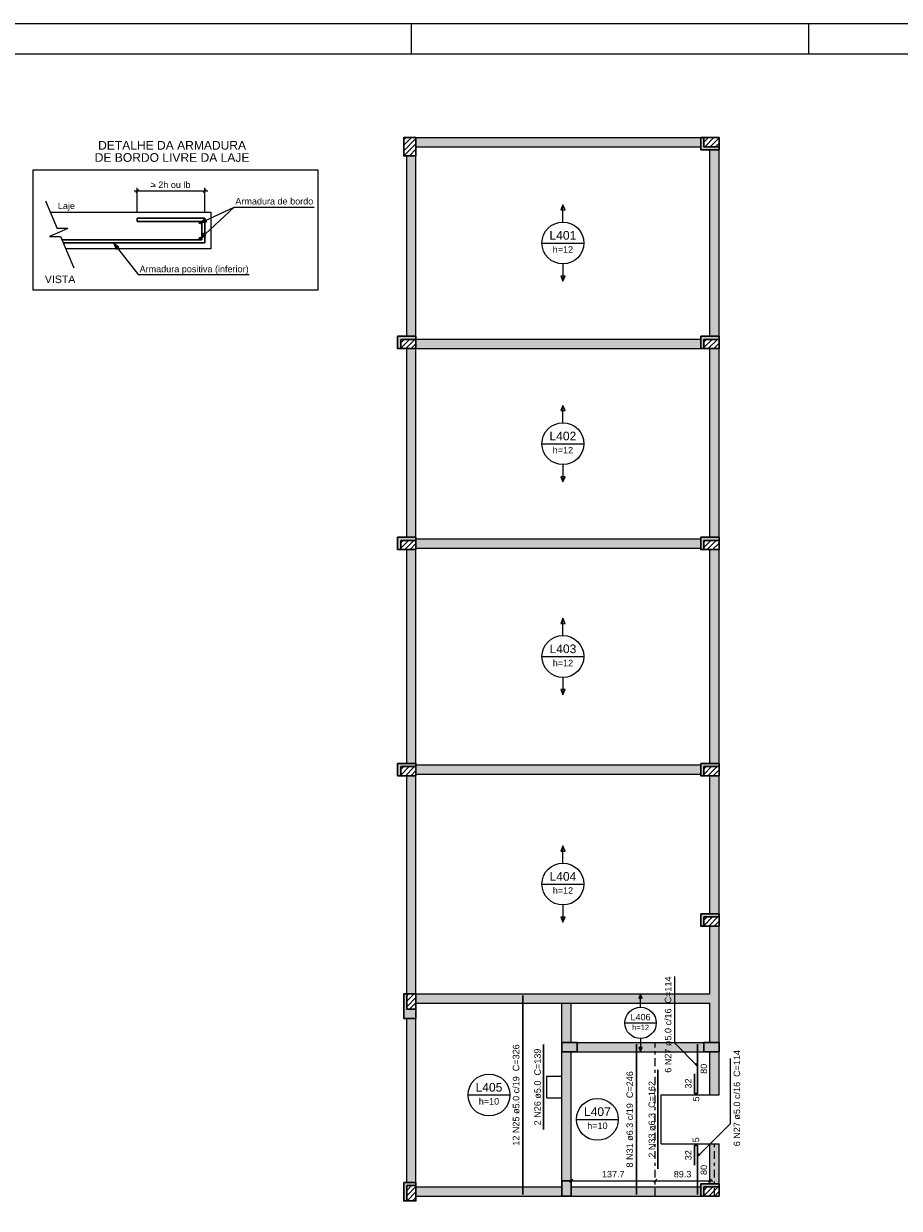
# Model space of a CAD drawing. Header units: millimetres. Extents: x 0 to 84.1, y 0 to 59.4.
# Tile 3 of 11: x 21.4 to 50.1, y 20.6 to 59.4. Entities that reach past the tile are written whole.
import ezdxf

# ---------------------------------------------------------------- set-up
doc = ezdxf.new("R2010")
doc.units = ezdxf.units.MM
doc.header["$MEASUREMENT"] = 0
doc.linetypes.add('DASHDOT', pattern=[2.54, 1.27, -0.635, 0, -0.635])
doc.linetypes.add('NULL', pattern=[0])
doc.layers.get('0').update_dxf_attribs({"lineweight": 18})
for name, color, linetype, lineweight in [('Cotas', 1, 'Continuous', 0), ('Descrição da armadura', 7, 'Continuous', 0), ('DT-Arm complementar', 5, 'Continuous', 5), ('DT-Armadura', 2, 'Continuous', 30), ('DT-Armadura positiva', 2, 'Continuous', 30), ('DT-Cotas', 9, 'Continuous', 5), ('DT-Forma', 5, 'Continuous', 5), ('DT-Hachura pilar em laje', 252, 'Continuous', 5), ('DT-Hachura viga em laje', 254, 'Continuous', 5), ('DT-Indicações', 9, 'Continuous', 5), ('DT-Pontilhado', 9, 'DASHDOT', 5), ('DT-Relação do aço', 9, 'Continuous', 5), ('DT-Textos', 7, 'Continuous', 5), ('FO-Hachura pilar que morre', 106, 'Continuous', 5), ('FO-Hachura pilar que passa', 19, 'Continuous', 5), ('FO-Pilares', 4, 'Continuous', 30), ('FO-Vigas', 1, 'Continuous', 20), ('Textos armaduras', 7, 'Continuous', 0)]:
    doc.layers.add(name, color=color, linetype=linetype, lineweight=lineweight)
doc.layers.add('SEDUC_MARF', color=1, linetype='Continuous')
doc.layers.add('SEDUC_MARGG', color=7, linetype='Continuous')
doc.styles.add('Arial', font='txt')
doc.dimstyles.get("Standard").update_dxf_attribs({"dimtxt": 0.18, "dimasz": 0.18, "dimexe": 0.18, "dimexo": 0.0625, "dimgap": 0.09, "dimtad": 0, "dimtih": 1, "dimtoh": 1, "dimdec": 4, "dimzin": 0, "dimdsep": 46, "dimtxsty": 'Standard', "dimcen": 0.09, "dimadec": 0, "dimazin": 0, "dimtfac": 1, "dimtdec": 4, "dimtofl": 0, "dimtmove": 0, "dimatfit": 3, "dimfxl": 1, "dimtolj": 1, "dimtzin": 0, "dimarcsym": 0})
doc.dimstyles.new('UM_50.000000', dxfattribs={"dimtxt": 0.18, "dimasz": 0.1, "dimexe": 0.1, "dimexo": 0.2, "dimgap": 0, "dimtad": 1, "dimtih": 1, "dimtoh": 1, "dimdec": 1, "dimlfac": 50, "dimzin": 0, "dimdsep": 46, "dimtxsty": 'Standard', "dimcen": 0.09, "dimdle": 0.1, "dimadec": 1, "dimazin": 2, "dimtfac": 1, "dimtdec": 4, "dimtofl": 0, "dimtmove": 0, "dimatfit": 3, "dimfxl": 1, "dimtolj": 1, "dimarcsym": 0})

# ---------------------------------------------------------------- blocks, each defined once
blk = doc.blocks.new('_Oblique')
at = {"color": 0, "linetype": 'ByBlock', "lineweight": -2}
blk.add_line((-0.5, -0.5), (0.5, 0.5), dxfattribs=at)
blk = doc.blocks.new('*D9')
at = {"layer": 'Defpoints', "color": 0}
for p in [(39.335, 21.543), (42.089, 21.543), (42.089, 21.543)]:
    blk.add_point(p, dxfattribs=at)
at = {"layer": 'DT-Cotas', "color": 0, "lineweight": -2}
blk.add_line((39.235, 21.543), (42.189, 21.543), dxfattribs=at)
at = {"layer": 'DT-Cotas', "color": 0, "lineweight": -2, "xscale": 0.1, "yscale": 0.1, "zscale": 0.1, "rotation": 180}
blk.add_blockref('_Oblique', (39.335, 21.543), dxfattribs=at)
at = {"layer": 'DT-Cotas', "color": 0, "lineweight": -2, "xscale": 0.1, "yscale": 0.1, "zscale": 0.1}
blk.add_blockref('_Oblique', (42.089, 21.543), dxfattribs=at)
at = {"layer": 'DT-Cotas', "color": 7, "insert": (40.712, 21.755), "char_height": 0.2118, "attachment_point": 5, "rotation": 0.0057, "style": 'Arial'}
blk.add_mtext('\\A1;137.7', dxfattribs=at)
blk = doc.blocks.new('*D10')
at = {"layer": 'Defpoints', "color": 0}
for p in [(42.089, 21.543), (43.875, 21.543), (43.875, 21.543)]:
    blk.add_point(p, dxfattribs=at)
at = {"layer": 'DT-Cotas', "color": 0, "lineweight": -2}
blk.add_line((41.989, 21.543), (43.975, 21.543), dxfattribs=at)
at = {"layer": 'DT-Cotas', "color": 0, "lineweight": -2, "xscale": 0.1, "yscale": 0.1, "zscale": 0.1, "rotation": 180}
blk.add_blockref('_Oblique', (42.089, 21.543), dxfattribs=at)
at = {"layer": 'DT-Cotas', "color": 0, "lineweight": -2, "xscale": 0.1, "yscale": 0.1, "zscale": 0.1}
blk.add_blockref('_Oblique', (43.875, 21.543), dxfattribs=at)
at = {"layer": 'DT-Cotas', "color": 7, "insert": (42.982, 21.755), "char_height": 0.2118, "attachment_point": 5, "rotation": 0.0057, "style": 'Arial'}
blk.add_mtext('\\A1;89.3', dxfattribs=at)
blk = doc.blocks.new('*D11')
at = {"layer": 'Defpoints', "color": 0}
for p in [(27.342, 53.927), (25.132, 53.032), (27.342, 53.032)]:
    blk.add_point(p, dxfattribs=at)
at = {"layer": 'DT-Relação do aço', "color": 0, "linetype": 'Continuous', "lineweight": -2}
for p, q in [((25.032, 53.927), (27.442, 53.927)), ((25.132, 53.232), (25.132, 54.027)), ((27.342, 53.232), (27.342, 54.027))]:
    blk.add_line(p, q, dxfattribs=at)
at = {"layer": 'DT-Relação do aço', "color": 0, "lineweight": -2, "xscale": 0.1, "yscale": 0.1, "zscale": 0.1, "rotation": 180}
blk.add_blockref('_Oblique', (25.132, 53.927), dxfattribs=at)
at = {"layer": 'DT-Relação do aço', "color": 0, "lineweight": -2, "xscale": 0.1, "yscale": 0.1, "zscale": 0.1}
blk.add_blockref('_Oblique', (27.342, 53.927), dxfattribs=at)

msp = doc.modelspace()

# ---------------------------------------------------------------- hatches: boundary and pattern name
at = {"layer": 'DT-Hachura pilar em laje', "linetype": 'Continuous'}
h = msp.add_hatch(dxfattribs=at)
h.set_pattern_fill('ANSI31', color=252, style=0)
h.paths.add_polyline_path([(34.2549, 55.6747), (34.0549, 55.6747), (33.8549, 55.6747), (33.8549, 55.3747), (33.8549, 55.0747), (34.0549, 55.0747), (34.2549, 55.0747), (34.2549, 55.3747)])
for points in [[(39.5349, 25.7595), (39.5349, 25.9095), (39.5349, 26.0595), (39.2849, 26.0595), (39.0349, 26.0595), (39.0349, 25.9095), (39.0349, 25.7595), (39.2849, 25.7595)], [(44.1749, 25.7595), (44.1749, 25.9095), (44.1749, 26.0595), (43.9249, 26.0595), (43.6749, 26.0595), (43.6749, 25.9095), (43.6749, 25.7595), (43.9249, 25.7595)], [(39.0349, 21.0399), (39.1849, 21.0399), (39.3349, 21.0399), (39.3349, 21.2899), (39.3349, 21.5399), (39.1849, 21.5399), (39.0349, 21.5399), (39.0349, 21.2899)]]:
    msp.add_hatch(color=252, dxfattribs=at).paths.add_polyline_path(points)
at = {"layer": 'DT-Hachura viga em laje', "linetype": 'Continuous'}
for points in [[(43.5755, 55.6745), (43.5755, 55.6745), (34.2549, 55.6745), (34.2549, 55.3745), (43.5755, 55.3745), (43.5755, 55.6745)], [(34.2549, 55.0745), (34.2549, 55.0745), (33.9549, 55.0745), (33.9549, 49.1719), (34.2549, 49.1719), (34.2549, 55.0745)], [(44.1755, 55.2745), (44.1755, 55.2745), (43.8755, 55.2745), (43.8755, 49.1719), (44.1755, 49.1719), (44.1755, 55.2745)], [(43.5749, 49.0733), (43.5749, 49.0733), (34.2547, 49.0733), (34.2547, 48.7731), (43.5749, 48.7731), (43.5749, 49.0733)], [(34.2549, 48.7719), (34.2549, 48.7719), (33.9551, 48.7719), (33.9551, 42.5943), (34.2549, 42.5943), (34.2549, 48.7719)], [(44.1755, 48.7719), (44.1755, 48.7719), (43.8753, 48.7719), (43.8755, 42.5943), (44.1755, 42.5943), (44.1755, 48.7719)], [(43.5757, 42.5445), (43.5757, 42.5445), (34.2549, 42.5445), (34.2549, 42.2445), (43.5757, 42.2445), (43.5757, 42.5445)], [(34.2549, 42.1945), (34.2549, 42.1945), (33.9549, 42.1945), (33.9549, 35.1945), (34.2549, 35.1945), (34.2549, 42.1945)], [(44.1755, 42.1945), (44.1755, 42.1945), (43.8753, 42.1945), (43.8755, 35.1945), (44.1755, 35.1945), (44.1755, 42.1945)], [(43.5757, 35.1447), (43.5757, 35.1447), (34.2549, 35.1447), (34.2549, 34.8447), (43.5757, 34.8447), (43.5757, 35.1447)], [(34.2551, 27.6547), (34.2551, 27.6547), (34.2549, 34.7947), (33.9551, 34.7947), (33.9551, 27.6547), (34.2551, 27.6547)], [(43.8755, 34.7947), (43.8755, 34.7947), (43.8755, 30.2729), (44.1755, 30.2729), (44.1755, 34.7947), (43.8755, 34.7947)], [(44.1755, 29.8729), (44.1755, 29.8729), (43.8755, 29.8729), (43.8755, 27.6547), (44.0255, 27.5047), (44.1755, 27.5047), (44.1755, 29.8729)], [(39.1849, 27.6547), (39.1849, 27.6547), (34.2551, 27.6547), (34.2551, 27.3547), (39.1849, 27.3547), (39.1849, 27.6547)], [(44.0255, 27.5047), (44.0255, 27.5047), (43.8755, 27.6547), (39.1849, 27.6547), (39.1849, 27.3547), (43.8753, 27.3547), (44.0255, 27.5047)], [(39.3349, 27.3547), (39.3349, 27.3547), (39.1849, 27.5047), (39.0349, 27.3547), (39.0349, 26.0595), (39.3349, 26.0595), (39.3349, 27.3547)], [(44.1755, 27.5047), (44.1755, 27.5047), (44.0255, 27.5047), (43.8753, 27.3547), (43.8753, 26.0595), (44.1755, 26.0595), (44.1755, 27.5047)], [(34.2549, 26.8547), (34.2549, 26.8547), (33.9549, 26.8547), (33.9549, 21.4819), (34.2549, 21.4819), (34.2549, 26.8547)], [(43.6749, 26.0595), (43.6749, 26.0595), (39.5349, 26.0595), (39.5349, 25.7595), (43.6749, 25.7595), (43.6749, 26.0595)], [(39.3349, 25.7595), (39.3349, 25.7595), (39.0349, 25.7595), (39.0349, 24.9595), (39.3349, 24.9595), (39.3349, 25.7595)], [(44.1755, 25.7595), (44.1755, 25.7595), (43.8755, 25.7595), (43.8755, 24.3497), (44.1755, 24.3497), (44.1755, 25.7595)], [(39.3347, 24.9595), (39.3347, 24.9595), (39.0347, 24.9595), (39.0347, 24.2595), (39.3347, 24.2595), (39.3347, 24.9595)], [(39.3349, 24.2595), (39.3349, 24.2595), (39.0349, 24.2595), (39.0349, 21.5399), (39.3349, 21.5399), (39.3349, 24.2595)], [(44.1753, 22.7497), (44.1753, 22.7497), (43.8755, 22.7497), (43.8755, 21.4399), (44.1753, 21.4399), (44.1753, 22.7497)], [(39.0349, 21.3399), (39.0349, 21.3399), (34.2549, 21.3399), (34.2549, 21.0399), (39.0349, 21.0399), (39.0349, 21.3399)], [(39.3349, 21.3399), (39.3349, 21.3399), (39.3349, 21.0399), (43.5753, 21.0399), (43.5753, 21.3399), (39.3349, 21.3399)]]:
    msp.add_hatch(color=254, dxfattribs=at).paths.add_polyline_path(points)
at = {"layer": 'FO-Hachura pilar que morre', "linetype": 'Continuous'}
h = msp.add_hatch(color=106, dxfattribs=at)
h.paths.add_polyline_path([(44.1755, 55.2747), (44.1755, 55.4747), (44.1755, 55.6747), (43.8755, 55.6747), (43.5755, 55.6747), (43.5755, 55.4747), (43.5755, 55.2747), (43.8755, 55.2747)])
h.paths.add_polyline_path([(44.1755, 55.3747), (44.1755, 55.5247), (44.1755, 55.6747), (43.9255, 55.6747), (43.6755, 55.6747), (43.6755, 55.5247), (43.6755, 55.3747), (43.9255, 55.3747)], flags=0)
for points in [[(33.7547, 49.0719), (34.2545, 49.0719), (34.2545, 49.1719), (33.6547, 49.1719), (33.6547, 48.7721), (33.7547, 48.7721), (33.7547, 49.0719)], [(43.6751, 49.0719), (44.1749, 49.0719), (44.1749, 49.1719), (43.5751, 49.1719), (43.5751, 48.7721), (43.6751, 48.7721), (43.6751, 49.0719)], [(33.7551, 42.4945), (34.2549, 42.4945), (34.2549, 42.5945), (33.6551, 42.5945), (33.6551, 42.1947), (33.7551, 42.1947), (33.7551, 42.4945)], [(43.6757, 42.4945), (44.1755, 42.4945), (44.1755, 42.5945), (43.5757, 42.5945), (43.5757, 42.1947), (43.6757, 42.1947), (43.6757, 42.4945)], [(33.7551, 35.0945), (34.2549, 35.0945), (34.2549, 35.1945), (33.6551, 35.1945), (33.6551, 34.7947), (33.7551, 34.7947), (33.7551, 35.0945)], [(43.6757, 35.0945), (44.1755, 35.0945), (44.1755, 35.1945), (43.5757, 35.1945), (43.5757, 34.7947), (43.6757, 34.7947), (43.6757, 35.0945)], [(43.6757, 30.1727), (44.1755, 30.1727), (44.1755, 30.2727), (43.5757, 30.2727), (43.5757, 29.8729), (43.6757, 29.8729), (43.6757, 30.1727)], [(33.9551, 21.3817), (34.2549, 21.3817), (34.2549, 21.4817), (33.8551, 21.4817), (33.8551, 20.8819), (33.9551, 20.8819), (33.9551, 21.3817)], [(43.6753, 21.3399), (44.1753, 21.3399), (44.1753, 21.4399), (43.5753, 21.4399), (43.5753, 21.0401), (43.6753, 21.0401), (43.6753, 21.3399)]]:
    msp.add_hatch(color=106, dxfattribs=at).paths.add_polyline_path(points)
h = msp.add_hatch(color=106, dxfattribs=at)
h.paths.add_polyline_path([(33.8549, 26.8547), (34.0549, 26.8547), (34.2549, 26.8547), (34.2549, 27.2547), (34.2549, 27.6547), (34.0549, 27.6547), (33.8549, 27.6547), (33.8549, 27.2547)])
h.paths.add_polyline_path([(33.9549, 27.1547), (34.1049, 27.1547), (34.2549, 27.1547), (34.2549, 27.4047), (34.2549, 27.6547), (34.1049, 27.6547), (33.9549, 27.6547), (33.9549, 27.4047)], flags=0)
at = {"layer": 'FO-Hachura pilar que passa', "linetype": 'Continuous'}
h = msp.add_hatch(dxfattribs=at)
h.set_pattern_fill('ANSI31', color=19, style=0)
h.paths.add_polyline_path([(44.1755, 55.3747), (44.1755, 55.5247), (44.1755, 55.6747), (43.9255, 55.6747), (43.6755, 55.6747), (43.6755, 55.5247), (43.6755, 55.3747), (43.9255, 55.3747)])
h = msp.add_hatch(dxfattribs=at)
h.set_pattern_fill('ANSI31', color=19, style=0)
h.paths.add_polyline_path([(34.2545, 49.0719), (33.7547, 49.0719), (33.7547, 48.7721), (34.2545, 48.7721), (34.2545, 49.0719)])
h = msp.add_hatch(dxfattribs=at)
h.set_pattern_fill('ANSI31', color=19, style=0)
h.paths.add_polyline_path([(44.1749, 49.0719), (43.6751, 49.0719), (43.6751, 48.7721), (44.1749, 48.7721), (44.1749, 49.0719)])
h = msp.add_hatch(dxfattribs=at)
h.set_pattern_fill('ANSI31', color=19, style=0)
h.paths.add_polyline_path([(34.2549, 42.4945), (33.7551, 42.4945), (33.7551, 42.1947), (34.2549, 42.1947), (34.2549, 42.4945)])
h = msp.add_hatch(dxfattribs=at)
h.set_pattern_fill('ANSI31', color=19, style=0)
h.paths.add_polyline_path([(44.1755, 42.4945), (43.6757, 42.4945), (43.6757, 42.1947), (44.1755, 42.1947), (44.1755, 42.4945)])
h = msp.add_hatch(dxfattribs=at)
h.set_pattern_fill('ANSI31', color=19, style=0)
h.paths.add_polyline_path([(34.2549, 35.0945), (33.7551, 35.0945), (33.7551, 34.7947), (34.2549, 34.7947), (34.2549, 35.0945)])
h = msp.add_hatch(dxfattribs=at)
h.set_pattern_fill('ANSI31', color=19, style=0)
h.paths.add_polyline_path([(44.1755, 35.0945), (43.6757, 35.0945), (43.6757, 34.7947), (44.1755, 34.7947), (44.1755, 35.0945)])
h = msp.add_hatch(dxfattribs=at)
h.set_pattern_fill('ANSI31', color=19, style=0)
h.paths.add_polyline_path([(44.1755, 30.1727), (43.6757, 30.1727), (43.6757, 29.8729), (44.1755, 29.8729), (44.1755, 30.1727)])
h = msp.add_hatch(dxfattribs=at)
h.set_pattern_fill('ANSI31', color=19, style=0)
h.paths.add_polyline_path([(33.9549, 27.1547), (34.1049, 27.1547), (34.2549, 27.1547), (34.2549, 27.4047), (34.2549, 27.6547), (34.1049, 27.6547), (33.9549, 27.6547), (33.9549, 27.4047)])
h = msp.add_hatch(dxfattribs=at)
h.set_pattern_fill('ANSI31', color=19, style=0)
h.paths.add_polyline_path([(34.2549, 21.3817), (33.9551, 21.3817), (33.9551, 20.8819), (34.2549, 20.8819), (34.2549, 21.3817)])
h = msp.add_hatch(dxfattribs=at)
h.set_pattern_fill('ANSI31', color=19, style=0)
h.paths.add_polyline_path([(44.1753, 21.3399), (43.6753, 21.3399), (43.6753, 21.0401), (44.1753, 21.0401), (44.1753, 21.3399)])

# ---------------------------------------------------------------- linework, layer by layer
at = {"layer": 'Cotas'}
msp.add_lwpolyline([(21.7312, 54.6204), (31.0392, 54.6204), (31.0392, 50.6804), (21.7312, 50.6804), (21.7312, 54.6204), (21.7312, 54.6204), (21.7312, 54.6204)], close=True, dxfattribs=at)
at = {"layer": 'DT-Arm complementar'}
for centre in [(27.1992, 52.8864), (27.1982, 52.3774)]:
    msp.add_circle(centre, 0.0391, dxfattribs=at)
at = {"layer": 'DT-Armadura'}
for p, q in [((27.3422, 53.0324), (25.1322, 53.0324)), ((25.1322, 53.0324), (25.1322, 52.9324)), ((27.2422, 52.9324), (25.1322, 52.9324)), ((27.2422, 52.3324), (27.2422, 52.9324)), ((27.3422, 52.2324), (27.3422, 53.0324)), ((22.6612, 52.3324), (27.2422, 52.3324)), ((22.7042, 52.2324), (27.3422, 52.2324))]:
    msp.add_line(p, q, dxfattribs=at)
at = {"layer": 'DT-Armadura positiva'}
for points in [[(37.7483, 21.0899), (37.7483, 27.6047)], [(38.4349, 23.2162), (38.4349, 26.0028)], [(41.4694, 21.0899), (41.4694, 26.0095)], [(43.3736, 25.043), (43.3736, 24.3997), (43.4736, 24.3997), (43.4736, 26.0095)], [(42.1755, 21.9294), (42.1755, 25.17)], [(43.4736, 21.0899), (43.4736, 22.6997), (43.3736, 22.6997), (43.3736, 22.0564)]]:
    msp.add_lwpolyline(points, dxfattribs=at)
at = {"layer": 'DT-Forma'}
for p, q in [((22.1272, 53.6024), (22.5092, 52.6964)), ((22.2832, 53.2324), (27.5422, 53.2324)), ((27.5422, 53.2324), (27.5422, 52.0324)), ((22.5632, 52.5674), (22.2622, 52.4414)), ((22.2622, 52.4414), (22.6152, 52.4414)), ((22.8652, 52.6964), (22.5092, 52.6964)), ((22.8652, 52.6964), (22.5632, 52.5674)), ((22.6152, 52.4414), (23.0522, 51.4094)), ((27.5422, 52.0324), (22.7882, 52.0324))]:
    msp.add_line(p, q, dxfattribs=at)
at = {"layer": 'DT-Indicações'}
for p, q in [((27.1992, 52.8864), (28.3102, 53.3944)), ((27.2002, 52.3724), (28.3102, 53.3944)), ((28.3102, 53.3944), (30.9192, 53.3944)), ((24.3642, 52.2104), (25.1592, 51.1904)), ((25.1592, 51.1904), (28.7992, 51.1904))]:
    msp.add_line(p, q, dxfattribs=at)
for points in [[(27.1992, 52.8864), (27.3959, 52.9203), (27.3527, 53.0149), (27.1992, 52.8864)], [(27.2002, 52.3724), (27.3767, 52.4656), (27.3063, 52.5421), (27.2002, 52.3724)], [(24.3642, 52.2104), (24.4426, 52.0268), (24.5247, 52.0908), (24.3642, 52.2104)]]:
    msp.add_lwpolyline(points, dxfattribs=at)
at = {"layer": 'DT-Pontilhado', "ltscale": 0.2}
for p, q in [((42.0892, 21.0399), (42.0892, 26.0595)), ((44.0256, 21.0399), (44.0256, 22.7497))]:
    msp.add_line(p, q, dxfattribs=at)
at = {"layer": 'DT-Textos'}
for p, q in [((39.065, 53.4742), (38.9944, 53.3047)), ((38.9944, 53.3047), (39.1356, 53.3047)), ((39.1356, 53.3047), (39.065, 53.4742)), ((38.3796, 52.224), (39.7504, 52.224)), ((39.1356, 51.1432), (38.9944, 51.1432)), ((38.9944, 51.1432), (39.065, 50.9738)), ((39.065, 50.9738), (39.1356, 51.1432)), ((39.065, 46.9085), (38.9944, 46.739)), ((39.1356, 46.739), (39.065, 46.9085)), ((38.9944, 46.739), (39.1356, 46.739)), ((38.3796, 45.6583), (39.7504, 45.6583)), ((39.1356, 44.5775), (38.9944, 44.5775)), ((38.9944, 44.5775), (39.065, 44.4081)), ((39.065, 44.4081), (39.1356, 44.5775)), ((39.0652, 39.9449), (38.9946, 39.7754)), ((39.1358, 39.7754), (39.0652, 39.9449)), ((38.9946, 39.7754), (39.1358, 39.7754)), ((38.3798, 38.6947), (39.7506, 38.6947)), ((39.1358, 37.6139), (38.9946, 37.6139)), ((38.9946, 37.6139), (39.0652, 37.4445)), ((39.0652, 37.4445), (39.1358, 37.6139)), ((39.0652, 32.4999), (38.9946, 32.3304)), ((38.9946, 32.3304), (39.1358, 32.3304)), ((39.1358, 32.3304), (39.0652, 32.4999)), ((38.3798, 31.2497), (39.7506, 31.2497)), ((39.1358, 30.1689), (38.9946, 30.1689)), ((38.9946, 30.1689), (39.0652, 29.9995)), ((39.0652, 29.9995), (39.1358, 30.1689)), ((41.6053, 27.6447), (41.5523, 27.5177)), ((41.6583, 27.5177), (41.6053, 27.6447)), ((41.5523, 27.5177), (41.6583, 27.5177)), ((41.0913, 26.7067), (42.1193, 26.7067)), ((41.6583, 25.8967), (41.5523, 25.8967)), ((41.5523, 25.8967), (41.6053, 25.7697)), ((41.6053, 25.7697), (41.6583, 25.8967)), ((35.9595, 24.3473), (37.3303, 24.3473)), ((39.5078, 23.5497), (40.8786, 23.5497))]:
    msp.add_line(p, q, dxfattribs=at)
for points in [[(39.065, 52.9094), (39.065, 53.4742)], [(39.065, 51.5386), (39.065, 50.9738)], [(39.065, 46.3437), (39.065, 46.9085)], [(39.065, 44.9729), (39.065, 44.4081)], [(39.0652, 39.3801), (39.0652, 39.9449)], [(39.0652, 38.0093), (39.0652, 37.4445)], [(39.0652, 31.9351), (39.0652, 32.4999)], [(39.0652, 30.5643), (39.0652, 29.9995)], [(41.6053, 27.2207), (41.6053, 27.6447)], [(41.6053, 26.1927), (41.6053, 25.7697)]]:
    msp.add_lwpolyline(points, dxfattribs=at)
for centre, radius in [((39.065, 52.224), 0.6854), ((39.065, 45.6583), 0.6854), ((39.0652, 38.6947), 0.6854), ((39.0652, 31.2497), 0.6854), ((41.6053, 26.7067), 0.5141), ((36.6449, 24.3473), 0.6854), ((40.1932, 23.5497), 0.6854)]:
    msp.add_circle(centre, radius, dxfattribs=at)
at = {"layer": 'FO-Pilares'}
for p, q in [((43.6755, 55.6747), (43.6755, 55.3747)), ((43.6755, 55.3747), (44.1755, 55.3747)), ((33.7545, 49.0719), (33.7545, 48.7719)), ((34.2545, 49.0719), (33.7545, 49.0719)), ((43.6751, 49.0719), (43.6751, 48.7719)), ((44.1751, 49.0719), (43.6751, 49.0719)), ((33.7549, 42.4947), (33.7549, 42.1947)), ((34.2549, 42.4947), (33.7549, 42.4947)), ((43.6755, 42.4947), (43.6755, 42.1947)), ((44.1755, 42.4947), (43.6755, 42.4947)), ((33.7549, 35.0947), (33.7549, 34.7947)), ((34.2549, 35.0947), (33.7549, 35.0947)), ((43.6755, 35.0947), (43.6755, 34.7947)), ((44.1755, 35.0947), (43.6755, 35.0947)), ((43.6755, 30.1727), (43.6755, 29.8727)), ((44.1755, 30.1727), (43.6755, 30.1727)), ((33.9549, 27.6547), (33.9549, 27.1547)), ((33.9549, 27.1547), (34.2549, 27.1547)), ((34.2549, 21.3817), (33.9549, 21.3817)), ((33.9549, 21.3817), (33.9549, 20.8817)), ((44.1753, 21.3399), (43.6753, 21.3399)), ((43.6753, 21.3399), (43.6753, 21.0399))]:
    msp.add_line(p, q, dxfattribs=at)
for points in [[(34.2549, 55.6747), (34.0549, 55.6747), (33.8549, 55.6747), (33.8549, 55.3747), (33.8549, 55.0747), (34.0549, 55.0747), (34.2549, 55.0747), (34.2549, 55.3747), (34.2549, 55.6747)], [(44.1755, 55.2747), (44.1755, 55.4747), (44.1755, 55.6747), (43.8755, 55.6747), (43.5755, 55.6747), (43.5755, 55.4747), (43.5755, 55.2747), (43.8755, 55.2747), (44.1755, 55.2747)], [(33.6547, 49.1719), (33.6547, 48.7721), (34.2545, 48.7721), (34.2545, 49.1719), (33.6547, 49.1719)], [(43.5751, 49.1719), (43.5751, 48.7721), (44.1749, 48.7721), (44.1749, 49.1719), (43.5751, 49.1719)], [(33.6551, 42.5945), (33.6551, 42.1947), (34.2549, 42.1947), (34.2549, 42.5945), (33.6551, 42.5945)], [(43.5757, 42.5945), (43.5757, 42.1947), (44.1755, 42.1947), (44.1755, 42.5945), (43.5757, 42.5945)], [(33.6551, 35.1945), (33.6551, 34.7947), (34.2549, 34.7947), (34.2549, 35.1945), (33.6551, 35.1945)], [(43.5757, 35.1945), (43.5757, 34.7947), (44.1755, 34.7947), (44.1755, 35.1945), (43.5757, 35.1945)], [(43.5757, 30.2727), (43.5757, 29.8729), (44.1755, 29.8729), (44.1755, 30.2727), (43.5757, 30.2727)], [(33.8549, 26.8547), (34.0549, 26.8547), (34.2549, 26.8547), (34.2549, 27.2547), (34.2549, 27.6547), (34.0549, 27.6547), (33.8549, 27.6547), (33.8549, 27.2547), (33.8549, 26.8547)], [(39.5349, 25.7595), (39.5349, 25.9095), (39.5349, 26.0595), (39.2849, 26.0595), (39.0349, 26.0595), (39.0349, 25.9095), (39.0349, 25.7595), (39.2849, 25.7595), (39.5349, 25.7595)], [(44.1749, 25.7595), (44.1749, 25.9095), (44.1749, 26.0595), (43.9249, 26.0595), (43.6749, 26.0595), (43.6749, 25.9095), (43.6749, 25.7595), (43.9249, 25.7595), (44.1749, 25.7595)], [(33.8551, 21.4817), (33.8551, 20.8819), (34.2549, 20.8819), (34.2549, 21.4817), (33.8551, 21.4817)], [(39.0349, 21.0399), (39.1849, 21.0399), (39.3349, 21.0399), (39.3349, 21.2899), (39.3349, 21.5399), (39.1849, 21.5399), (39.0349, 21.5399), (39.0349, 21.2899), (39.0349, 21.0399)], [(43.5753, 21.4399), (43.5753, 21.0401), (44.1753, 21.0401), (44.1753, 21.4399), (43.5753, 21.4399)]]:
    msp.add_lwpolyline(points, close=True, dxfattribs=at)
at = {"layer": 'FO-Vigas'}
for p, q in [((34.2549, 55.6747), (43.5755, 55.6747)), ((33.9549, 49.1719), (33.9549, 55.0747)), ((34.2549, 55.3747), (43.5755, 55.3747)), ((34.2549, 49.1719), (34.2549, 55.0747)), ((43.8755, 49.1719), (43.8755, 55.2747)), ((44.1755, 49.1719), (44.1755, 55.2747)), ((34.2545, 49.0733), (43.5751, 49.0733)), ((33.9549, 42.5945), (33.9549, 48.7721)), ((34.2545, 48.7733), (43.5751, 48.7733)), ((34.2549, 42.5945), (34.2549, 48.7721)), ((43.8755, 42.5945), (43.8755, 48.7721)), ((44.1755, 42.5945), (44.1755, 48.7721)), ((34.2549, 42.5447), (43.5757, 42.5447)), ((33.9549, 35.1945), (33.9549, 42.1947)), ((34.2549, 42.2447), (43.5757, 42.2447)), ((34.2549, 35.1945), (34.2549, 42.1947)), ((43.8755, 35.1945), (43.8755, 42.1947)), ((44.1755, 35.1945), (44.1755, 42.1947)), ((34.2549, 35.1447), (43.5757, 35.1447)), ((33.9549, 27.6547), (33.9549, 34.7947)), ((34.2549, 34.8447), (43.5757, 34.8447)), ((34.2549, 27.6547), (34.2549, 34.7947)), ((43.8755, 30.2727), (43.8755, 34.7947)), ((44.1755, 30.2727), (44.1755, 34.7947)), ((43.8755, 27.6547), (43.8755, 29.8729)), ((44.1755, 27.5047), (44.1755, 29.8729)), ((34.2549, 27.6547), (39.1849, 27.6547)), ((39.1849, 27.6547), (43.8755, 27.6547)), ((34.2549, 27.3547), (39.1849, 27.3547)), ((39.0349, 26.0595), (39.0349, 27.3547)), ((39.1849, 27.3547), (43.8755, 27.3547)), ((39.3349, 26.0595), (39.3349, 27.3547)), ((43.8755, 26.0595), (43.8755, 27.3547)), ((44.1755, 26.0595), (44.1755, 27.5047)), ((33.9549, 21.4817), (33.9549, 26.8547)), ((34.2549, 21.4817), (34.2549, 26.8547)), ((39.5349, 26.0595), (43.6749, 26.0595)), ((39.0349, 24.9595), (39.0349, 25.7595)), ((39.3349, 24.9595), (39.3349, 25.7595)), ((39.5349, 25.7595), (43.6749, 25.7595)), ((43.8755, 24.3497), (43.8755, 25.7595)), ((44.1755, 24.3497), (44.1755, 25.7595)), ((38.5349, 24.9595), (39.0349, 24.9595)), ((38.5349, 24.2595), (38.5349, 24.9595)), ((39.0349, 24.2595), (39.0349, 24.9595)), ((39.3349, 24.2595), (39.3349, 24.9595)), ((38.5349, 24.2595), (39.0349, 24.2595)), ((39.0349, 21.5399), (39.0349, 24.2595)), ((39.3349, 21.5399), (39.3349, 24.2595)), ((42.2755, 24.3497), (43.8755, 24.3497)), ((42.2755, 22.7497), (42.2755, 24.3497)), ((43.8755, 24.3497), (44.1755, 24.3497)), ((42.2755, 22.7497), (43.8755, 22.7497)), ((43.8755, 22.7497), (44.1755, 22.7497)), ((43.8755, 21.4399), (43.8755, 22.7497)), ((44.1755, 21.4399), (44.1755, 22.7497)), ((34.2549, 21.3399), (39.0349, 21.3399)), ((39.3349, 21.3399), (43.5753, 21.3399)), ((34.2549, 21.0399), (39.0349, 21.0399)), ((39.3349, 21.0399), (43.5753, 21.0399))]:
    msp.add_line(p, q, dxfattribs=at)
at = {"layer": 'SEDUC_MARF'}
for p, q in [((34.1, 59.4), (34.1, 58.4)), ((47.1, 59.4), (47.1, 58.4))]:
    msp.add_line(p, q, dxfattribs=at)
msp.add_lwpolyline([(84.1, 59.4), (0, 59.4), (0, 0), (84.1, 0)], close=True, dxfattribs=at)
at = {"layer": 'SEDUC_MARGG'}
msp.add_lwpolyline([(2.5, 1), (83.1, 1), (83.1, 58.4), (2.5, 58.4)], close=True, dxfattribs=at)

# ---------------------------------------------------------------- texts
at = {"layer": 'Descrição da armadura', "linetype": 'NULL', "char_height": 0.2118, "rotation": 90.00021, "line_spacing_factor": 0.9, "style": 'Arial'}
for s, insert, width, attachment_point in [('6 N27 ø5.0 c/16  C=114', (42.6186, 28.2247), 6.174395, 9), ('12 N25 ø5.0 c/19  C=326', (37.6426, 24.3477), 6.496963, 8), ('2 N26 ø5.0  C=139', (38.3456, 24.6097), 4.916973, 8), ('6 N27 ø5.0 c/16  C=114', (44.8705, 25.8191), 6.174395, 9), ('8 N31 ø6.3 c/19  C=246', (41.3636, 23.5497), 6.174395, 8), ('2 N33 ø6.3  C=162', (42.0856, 23.5497), 4.916973, 8)]:
    msp.add_mtext(s, dxfattribs=dict(at, insert=insert, width=width, attachment_point=attachment_point))
at = {"layer": 'DT-Textos', "linetype": 'NULL', "line_spacing_factor": 0.798, "style": 'Arial'}
for s, insert, char_height, width, attachment_point in [('DETALHE DA ARMADURA', (26.2725, 55.276), 0.2824, 9.578232, 8), ('DE BORDO LIVRE DA LAJE', (26.2725, 54.877), 0.2824, 10.012793, 8), ('> 2h ou lb', (25.5665, 54.0207), 0.2118, 2.563838, 7), ('_', (25.5805, 54.0687), 0.2118, 0.322568, 7), ('Laje', (22.5345, 53.2708), 0.2118, 1.096563, 7), ('Armadura de bordo', (28.3435, 53.4817), 0.2118, 4.997402, 7), ('L401', (39.0645, 52.3299), 0.2824, 1.735195, 8), ('h=12', (39.0645, 51.9066), 0.2118, 1.306416, 8), ('VISTA', (22.1085, 50.9083), 0.2471, 2.022754, 7), ('Armadura positiva (inferior)', (28.7775, 51.2028), 0.2118, 6.994551, 9), ('L402', (39.0645, 45.7639), 0.2824, 1.735195, 8), ('h=12', (39.0645, 45.3406), 0.2118, 1.306416, 8), ('L403', (39.0655, 38.8009), 0.2824, 1.735195, 8), ('h=12', (39.0655, 38.3766), 0.2118, 1.306416, 8), ('L404', (39.0655, 31.3559), 0.2824, 1.735195, 8), ('h=12', (39.0655, 30.9316), 0.2118, 1.306416, 8), ('L406', (41.6055, 26.7866), 0.2118, 1.290273, 8), ('h=12', (41.6055, 26.4689), 0.1765, 1.126221, 8), ('L405', (36.6445, 24.4529), 0.2824, 1.735195, 8), ('h=10', (36.6445, 24.0296), 0.2118, 1.306416, 8), ('L407', (40.1935, 23.6559), 0.2824, 1.735195, 8), ('h=10', (40.1935, 23.2316), 0.2118, 1.306416, 8)]:
    msp.add_mtext(s, dxfattribs=dict(at, insert=insert, char_height=char_height, width=width, attachment_point=attachment_point))
at = {"layer": 'Textos armaduras', "linetype": 'NULL', "char_height": 0.2118, "rotation": 90.00021, "line_spacing_factor": 0.9, "style": 'Arial'}
for s, insert, width, attachment_point in [('80', (43.5709, 25.2046), 1.045137, 2), ('32', (43.2763, 24.7213), 1.045137, 8), ('5', (43.3177, 24.2997), 0.722568, 3), ('5', (43.5295, 22.7997), 0.722568, 7), ('32', (43.2763, 22.378), 1.045137, 8), ('80', (43.5709, 21.8948), 1.045137, 2)]:
    msp.add_mtext(s, dxfattribs=dict(at, insert=insert, width=width, attachment_point=attachment_point))

# ---------------------------------------------------------------- dimensions: what is measured, and where the dimension line sits
at = {"layer": 'DT-Cotas'}
for base, p1, p2, picture, middle in [((42.0891, 21.5433), (39.3349, 21.5433), (42.0891, 21.5433), '*D9', (40.712, 21.7551)), ((43.8755, 21.5433), (42.0892, 21.5433), (43.8755, 21.5433), '*D10', (42.9823, 21.7551))]:
    dim = msp.add_linear_dim(base=base, p1=p1, p2=p2, dimstyle='UM_50.000000', override={"dimtxt": 0.2118, "dimasz": 0.1, "dimexe": 0.1, "dimexo": 0.2, "dimtad": 1, "dimtih": 0, "dimtoh": 0, "dimdec": 1, "dimlfac": 50, "dimzin": 8, "dimtxsty": 'Arial', "dimblk": 'Oblique', "dimblk1": 'Oblique', "dimblk2": 'Oblique', "dimsah": 1, "dimdle": 0.1, "dimse1": 1, "dimse2": 1, "dimclrt": 7, "dimadec": 1, "dimazin": 3, "dimtmove": 2, "dimldrblk": 'Oblique'}, dxfattribs=at)
    dim.commit()
    dim.dimension.update_dxf_attribs({"geometry": picture, "text_midpoint": middle, "dimtype": 160, "text_rotation": 0.00573})
at = {"layer": 'DT-Relação do aço', "linetype": 'Continuous'}
dim = msp.add_linear_dim(base=(27.3422, 53.9274), p1=(25.1322, 53.0324), p2=(27.3422, 53.0324), text=' ', dimstyle='UM_50.000000', override={"dimtxt": 0.2118, "dimasz": 0.1, "dimexe": 0.1, "dimexo": 0.2, "dimtad": 1, "dimtih": 0, "dimtoh": 0, "dimdec": 1, "dimlfac": 50, "dimzin": 8, "dimtxsty": 'Arial', "dimblk": 'Oblique', "dimblk1": 'Oblique', "dimblk2": 'Oblique', "dimsah": 1, "dimdle": 0.1, "dimse1": 0, "dimse2": 0, "dimclrt": 7, "dimadec": 1, "dimazin": 3, "dimtmove": 2, "dimldrblk": 'Oblique'}, dxfattribs=at)
dim.commit()
dim.dimension.update_dxf_attribs({"geometry": '*D11', "text_midpoint": (26.2372, 54.0333), "dimtype": 160, "text_rotation": 0.00573})

# ---------------------------------------------------------------- leaders
at = {"layer": 'DT-Indicações'}
for points in [[(43.4736, 25.2935), (42.7247, 26.0423), (42.7247, 28.2251)], [(43.4735, 22.3375), (44.5464, 23.4103), (44.5492, 25.5392)]]:
    msp.add_leader(points, dimstyle='Standard', override={"dimasz": 0.1, "dimldrblk": 'Closed'}, dxfattribs=at)

doc.saveas('drawing.dxf')
